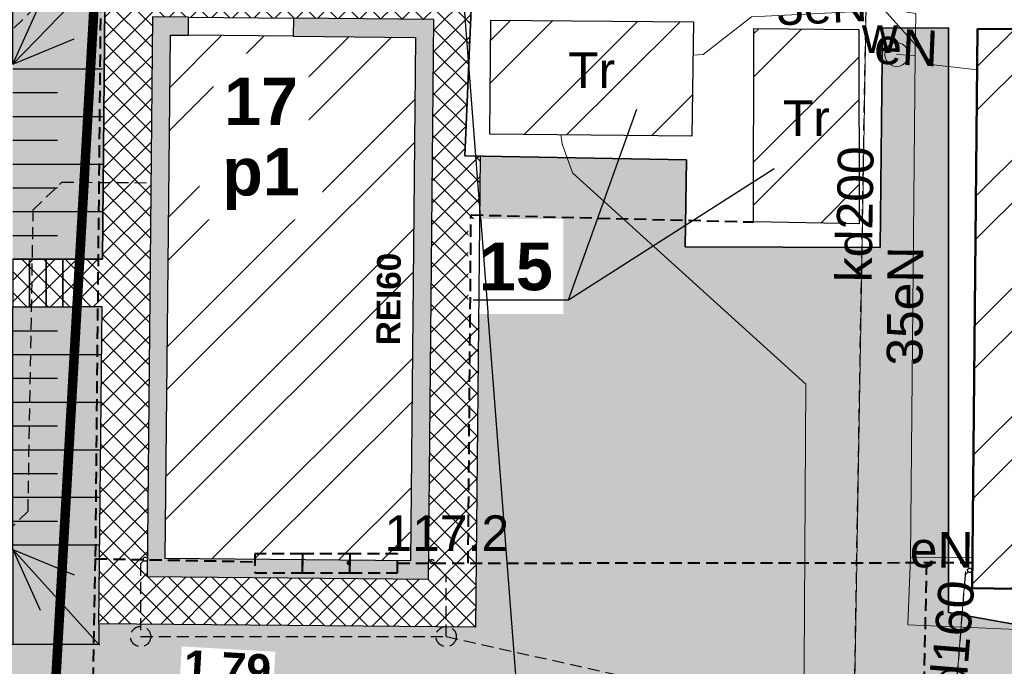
# Model space of a CAD drawing. Header units: millimetres. Extents: x -62780 to 1772512, y -757464 to -52755.
# Tile 44 of 65: x 1692145 to 1692166, y -495842 to -495829. Entities that reach past the tile are written whole.
import ezdxf
from ezdxf.enums import TextEntityAlignment as Align

# ---------------------------------------------------------------- set-up
doc = ezdxf.new("R2010")
doc.units = ezdxf.units.MM
doc.linetypes.add('DASHED', pattern=[19.049999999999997, 12.7, -6.35])
for name, color, linetype in [('AAA Cienka linia', 11, 'Continuous'), ('AAA Opis', 2, 'Continuous'), ('AAA Przerywana', 8, 'DASHED'), ('AAA Widok', 2, 'Continuous')]:
    doc.layers.add(name, color=color, linetype=linetype)
for name, color, linetype, lineweight, true_color in [('EGBB01', 7, 'Continuous', 50, 0x0a0909), ('EGBD03', 7, 'Continuous', 18, 0x008000), ('KTKR01', 7, 'Continuous', 25, 0x0a0909), ('RTPW01', 7, 'Continuous', 13, 0x0a0909), ('RTPW01_O', 7, 'Continuous', 13, 0x0a0909), ('SUPE03', 1, 'Continuous', 18, 0xff0000), ('SUPE04', 1, 'Continuous', 18, 0xff0000), ('SUPE04_O', 1, 'Continuous', 18, 0xff0000), ('SUPK01', 7, 'Continuous', 18, 0x803300), ('SUPK01_O', 7, 'Continuous', 18, 0x803300), ('SUPW01', 5, 'Continuous', 18, 0x0000ff), ('SUUS12', 7, 'Continuous', 25, 0x0a0909), ('SUUS12_O', 7, 'Continuous', 25, 0x0a0909), ('SUUS25_O', 7, 'Continuous', 5, 0x0a0909)]:
    doc.layers.add(name, color=color, linetype=linetype, lineweight=lineweight, true_color=true_color)
for name, color, linetype, lineweight in [('EN_kanalizacja', 34, 'Continuous', 30), ('EN_osad nadmierny', 214, 'Continuous', 30), ('EN_powietrze', 21, 'Continuous', 30), ('POSTER_trasy_kablowe', 1, 'Continuous', 30), ('SUSM', 7, 'Continuous', 18), ('SUUS25', 18, 'Continuous', 13)]:
    doc.layers.add(name, color=color, linetype=linetype, lineweight=lineweight)
doc.styles.add('Arial', font='arial.ttf')
doc.styles.add('Arial B', font='arialbd.ttf')
doc.styles.get("Standard").update_dxf_attribs({"font": 'simplex.shx', "width": 0.8})
doc.dimstyles.new('1 do 5', dxfattribs={"dimscale": 0.5, "dimtxt": 2.25, "dimasz": 2.5, "dimexe": 1.25, "dimexo": 0.625, "dimtad": 1, "dimdec": 1, "dimrnd": 0.5, "dimtxsty": 'Standard', "dimblk": 'OBLIQUE', "dimcen": 2.5, "dimclrd": 256, "dimclre": 256, "dimclrt": 2, "dimadec": 0, "dimazin": 0, "dimtfac": 1, "dimtdec": 1, "dimtmove": 0, "dimatfit": 3, "dimldrblk": 'OBLIQUE', "dimfxl": 1, "dimfxlon": 1, "dimlwd": -1, "dimlwe": -1, "dimarcsym": 0})
pattern_1 = [(45, (-5721847.293843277, -6238641.709047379), (-1.347038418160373, 1.347038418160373), []), (45, (-5721846.395817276, -6238641.709047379), (-1.347038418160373, 1.347038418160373), [])]
pattern_2 = [(45, (-5721550.76750672, -6238563.80322245), (-0.2245064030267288, 0.2245064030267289), []), (135, (-5721550.76750672, -6238563.80322245), (-0.2245064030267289, -0.2245064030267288), [])]
pattern_3 = [(10.29831638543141, (1765983.030125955, -514020.0263779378), (0.2094918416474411, 0.4425997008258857), [0, -0.3860799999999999, 0, -0.4317999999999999, 0, -0.4127499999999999]), (340.2983163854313, (1765983.030125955, -514020.0263779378), (0.7274853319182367, 0.4320584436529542), [0, -0.2082799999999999, 0, -0.3479799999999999, 0, -0.13335]), (300.2983163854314, (1765982.752258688, -514019.8835632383), (0.7041679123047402, -0.3603034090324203), [0, -0.127, 0, -0.4572, 0, -0.5969]), (290.2983163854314, (1765982.752258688, -514019.8835632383), (0.7810157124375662, -0.150766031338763), [0, -0.0635, 0, -0.29972, 0, -0.3429])]

# ---------------------------------------------------------------- blocks, each defined once
blk = doc.blocks.new('GSPWPN1')
blk.add_hatch(color=0).paths.add_polyline_path([(-0.045, 0), (-0.043467, -0.011647), (-0.038971, -0.0225), (-0.03182, -0.03182), (-0.0225, -0.038971), (-0.011647, -0.043467), (0, -0.045), (0.011647, -0.043467), (0.0225, -0.038971), (0.03182, -0.03182), (0.038971, -0.0225), (0.043467, -0.011647), (0.045, 0), (0.043467, 0.011647), (0.038971, 0.0225), (0.03182, 0.03182), (0.0225, 0.038971), (0.011647, 0.043467), (0, 0.045), (-0.011647, 0.043467), (-0.0225, 0.038971), (-0.03182, 0.03182), (-0.038971, 0.0225), (-0.043467, 0.011647)])
blk = doc.blocks.new('GUPWZA1')
blk.add_hatch(color=0).paths.add_polyline_path([(-0.2, 0), (-0.193185, -0.051764), (-0.173205, -0.1), (-0.141421, -0.141421), (-0.1, -0.173205), (-0.051764, -0.193185), (0, -0.2), (0.051764, -0.193185), (0.1, -0.173205), (0.141421, -0.141421), (0.173205, -0.1), (0.193185, -0.051764), (0.2, 0), (0.193185, 0.051764), (0.173205, 0.1), (0.141421, 0.141421), (0.1, 0.173205), (0.051764, 0.193185), (0, 0.2), (-0.051764, 0.193185), (-0.1, 0.173205), (-0.141421, 0.141421), (-0.173205, 0.1), (-0.193185, 0.051764)])
blk = doc.blocks.new('GUPISL1_4')
at = {"true_color": 0xffffff}
blk.add_hatch(color=7, dxfattribs=at).paths.add_polyline_path([(-0.25, 0), (-0.241481, -0.064705), (-0.216506, -0.125), (-0.176777, -0.176777), (-0.125, -0.216506), (-0.064705, -0.241481), (0, -0.25), (0.064705, -0.241481), (0.125, -0.216506), (0.176777, -0.176777), (0.216506, -0.125), (0.241481, -0.064705), (0.25, 0), (0.241481, 0.064705), (0.216506, 0.125), (0.176777, 0.176777), (0.125, 0.216506), (0.064705, 0.241481), (0, 0.25), (-0.064705, 0.241481), (-0.125, 0.216506), (-0.176777, 0.176777), (-0.216506, 0.125), (-0.241481, 0.064705)])
at = {"color": 0}
blk.add_lwpolyline([(0, 0.25), (0.064705, 0.241481), (0.125, 0.216506), (0.176777, 0.176777), (0.216506, 0.125), (0.241481, 0.064705), (0.25, 0), (0.241481, -0.064705), (0.216506, -0.125), (0.176777, -0.176777), (0.125, -0.216506), (0.064705, -0.241481), (0, -0.25), (-0.064705, -0.241481), (-0.125, -0.216506), (-0.176777, -0.176777), (-0.216506, -0.125), (-0.241481, -0.064705), (-0.25, 0), (-0.241481, 0.064705), (-0.216506, 0.125), (-0.176777, 0.176777), (-0.125, 0.216506), (-0.064705, 0.241481)], close=True, dxfattribs=at)
blk = doc.blocks.new('zw$117')
at = {"layer": 'EGBB01', "color": 8, "linetype": 'Continuous', "lineweight": 50, "elevation": 10.26}
blk.add_lwpolyline([(-118.5065376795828, -195.693526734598), (-112.6156456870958, -195.7305666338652), (-112.7099877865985, -207.5318600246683), (-118.6199715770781, -207.4444578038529)], close=True, dxfattribs=at)
at = {"layer": 'EGBD03', "color": 8, "linetype": 'Continuous', "lineweight": 18}
for points in [[(-191.9285375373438, -250.5366837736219), (-172.9296509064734, -251.4321345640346), (-140.3397600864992, -253.0246377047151), (-130.8468813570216, -85.62427546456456), (-183.1406165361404, -75.70202900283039), (-183.2926508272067, -78.72673329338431)], [(-130.8468813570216, -85.62427546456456), (-107.6206550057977, -90.02719252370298), (-116.8520761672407, -254.0515624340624), (-140.3397600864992, -253.0246377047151)]]:
    blk.add_lwpolyline(points, close=True, dxfattribs=at)
at = {"layer": 'KTKR01', "color": 8, "linetype": 'Continuous', "lineweight": 25, "elevation": 10.18}
blk.add_lwpolyline([(-128.4125193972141, -179.909538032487), (-128.4143269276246, -180.5596696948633), (-128.5964439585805, -194.9900177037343), (-129.1256834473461, -194.9403886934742), (-129.2777996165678, -198.3584925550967), (-124.6180979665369, -198.443181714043), (-124.6513384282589, -200.2730429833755), (-120.550511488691, -200.2875577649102), (-120.5067723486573, -195.6771798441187), (-119.1163167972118, -195.6724422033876), (-119.1193854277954, -207.9555139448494), (-110.9837040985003, -209.4137049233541), (-103.0562826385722, -216.2794887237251), (-98.62439834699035, -215.6898554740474), (-97.99700077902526, -214.7410108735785), (-96.13856473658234, -215.4049437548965), (-94.21686323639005, -215.8899798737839), (-92.19990025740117, -216.0866723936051), (-90.17821489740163, -216.0233836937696), (-88.19180459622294, -215.6993869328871)], dxfattribs=at)
at = {"layer": 'SUPE03', "color": 8, "linetype": 'Continuous', "lineweight": 18, "elevation": 10.18}
blk.add_lwpolyline([(-83.78840236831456, -100.4901013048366), (-78.39312830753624, -111.2908199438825), (-78.36317213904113, -152.0416916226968), (-78.37814749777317, -190.8613058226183), (-76.17038695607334, -195.9727155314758), (-76.4704161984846, -203.6792366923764), (-76.91249093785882, -208.1923618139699), (-79.28169600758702, -213.6207151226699), (-79.9732666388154, -214.7984542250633), (-80.96646196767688, -215.5105947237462), (-84.9810764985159, -217.3581391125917), (-88.28558458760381, -217.558159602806), (-104.558174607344, -216.9123640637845), (-110.4184355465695, -211.3344656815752), (-122.1622237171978, -211.3710969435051), (-122.1130905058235, -203.1598972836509), (-127.0137574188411, -198.7197227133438), (-127.2326625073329, -198.1055891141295), (-127.2592093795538, -197.9150583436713)], dxfattribs=at)
at = {"layer": 'SUPE04', "color": 8, "linetype": 'Continuous', "lineweight": 18, "elevation": 10.18}
for points in [[(-120.299701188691, -195.290843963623), (-123.253144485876, -195.4372186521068), (-124.2677933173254, -196.228983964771), (-124.478143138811, -196.2451660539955)], [(-120.299701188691, -195.290843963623), (-119.8010048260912, -195.3699250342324), (-119.816989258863, -196.2498583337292), (-119.9184442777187, -206.7906983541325), (-119.9742352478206, -208.2100464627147), (-111.6185863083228, -208.5719549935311)], [(-119.816989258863, -196.2498583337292), (-120.2067825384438, -196.232771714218)], [(-119.9184442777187, -206.7906983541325), (-118.6083466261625, -206.8045058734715)]]:
    blk.add_lwpolyline(points, dxfattribs=at)
at = {"layer": 'SUPK01', "color": 8, "linetype": 'Continuous', "lineweight": 18, "elevation": 10.18}
for points in [[(-109.2925228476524, -210.4747024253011), (-112.3030557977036, -210.4600009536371), (-119.0228062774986, -210.3478789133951), (-121.1014016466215, -210.2400836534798), (-120.7445042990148, -188.9411492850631), (-118.1599931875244, -185.9773546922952)], [(-119.0228062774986, -210.3478789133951), (-118.7636045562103, -207.091758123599)]]:
    blk.add_lwpolyline(points, dxfattribs=at)
at = {"layer": 'SUPW01', "color": 8, "linetype": 'Continuous', "lineweight": 18, "elevation": 10.18}
blk.add_lwpolyline([(-122.812252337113, -173.9197741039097), (-122.7127947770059, -174.5017283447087), (-122.7525746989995, -176.6915597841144), (-122.8842299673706, -186.1415619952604), (-122.9376238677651, -189.6314772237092), (-122.8912147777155, -192.583069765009), (-119.4304655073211, -196.4469313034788), (-118.5121594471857, -196.5536433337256)], dxfattribs=at)
at = {"layer": 'SUUS12', "color": 8, "linetype": 'Continuous', "lineweight": 25, "elevation": 10.23}
for points in [[(-124.5090222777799, -197.9450369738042), (-128.7494773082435, -197.9079779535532), (-128.7258817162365, -195.5077972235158), (-124.4754275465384, -195.5450375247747)], [(-120.9915821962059, -199.7894169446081), (-123.2114397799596, -199.7490725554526), (-123.2076887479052, -195.6881083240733), (-120.9974674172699, -195.7082721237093)]]:
    blk.add_lwpolyline(points, close=True, dxfattribs=at)
at = {"layer": 'RTPW01', "color": 8, "linetype": 'Continuous', "lineweight": 13}
blk.add_blockref('GSPWPN1', (-131.7146745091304, -206.9126965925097, 10.2), dxfattribs=at)
at = {"layer": 'SUSM', "color": 8, "linetype": 'Continuous', "lineweight": 18}
blk.add_blockref('GUPISL1_4', (-120.2067825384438, -196.232771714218, 10.24), dxfattribs=at)
at = {"layer": 'SUUS25', "color": 8, "linetype": 'Continuous', "lineweight": 5}
blk.add_blockref('GUPWZA1', (-119.4304655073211, -196.4469313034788, 10.24), dxfattribs=at)
at = {"layer": 'RTPW01_O', "color": 8, "linetype": 'Continuous', "lineweight": 0, "style": 'Arial'}
blk.add_text('117.2', height=0.75, dxfattribs=at).set_placement((-130.9646745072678, -206.6626965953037, 10.8))
at = {"layer": 'SUPE04_O', "color": 8, "linetype": 'Continuous', "lineweight": 0, "style": 'Arial'}
for s, rotation, p in [('3eN', 2.837277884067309, (-121.7659310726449, -195.575728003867, 10.8)), ('eN', 357.4900420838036, (-120.0211681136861, -196.4530681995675, 10.8)), ('35eN', 89.44855716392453, (-119.6557700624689, -201.5223182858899, 10.8)), ('eN', 359.3961646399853, (-119.2656292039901, -207.0095468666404, 10.8))]:
    blk.add_text(s, height=0.75, rotation=rotation, dxfattribs=at).set_placement(p, align=Align.CENTER)
at = {"layer": 'SUPK01_O', "color": 8, "linetype": 'Continuous', "lineweight": 0, "style": 'Arial'}
for s, rotation, p in [('kd200', 89.04000256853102, (-120.7110262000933, -199.5941676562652, 10.8)), ('kd160', 85.44857981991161, (-118.6819172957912, -208.7366380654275, 10.8))]:
    blk.add_text(s, height=0.75, rotation=rotation, dxfattribs=at).set_placement(p, align=Align.CENTER)
at = {"layer": 'SUUS12_O', "color": 8, "linetype": 'Continuous', "lineweight": 0, "style": 'Arial'}
for p in [(-126.612452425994, -196.9384406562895, 10.8), (-122.1015109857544, -197.9456788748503, 10.8)]:
    blk.add_text('Tr', height=0.75, dxfattribs=at).set_placement(p, align=Align.CENTER)
at = {"layer": 'SUUS25_O', "color": 8, "linetype": 'Continuous', "lineweight": 0, "style": 'Arial'}
blk.add_text('w', height=0.75, dxfattribs=at).set_placement((-120.1804655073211, -196.1969313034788, 10.8), align=Align.RIGHT)
blk = doc.blocks.new('zw$D6A4')
at = {"layer": 'AAA Cienka linia', "lineweight": -3}
blk.add_hatch(color=7, dxfattribs=at).paths.add_polyline_path([(-11.76000000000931, 0), (-11.76000000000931, -2.950000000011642), (-11.37999999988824, -2.950000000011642), (-11.37999999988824, -0.3800000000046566), (-0.3799999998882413, -0.3800000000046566), (-0.3799999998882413, -5.529999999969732), (-11.37999999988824, -5.529999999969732), (-11.37999999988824, -5.149999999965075), (-11.76000000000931, -5.149999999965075), (-11.76000000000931, -5.909999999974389), (0, -5.909999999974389), (0, 0)])
at = {"layer": 'AAA Widok'}
blk.add_hatch(color=7, dxfattribs=at).paths.add_polyline_path([(-12.75999999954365, -3.549999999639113), (-12.25999999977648, -4.049999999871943), (-12.75999999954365, -4.549999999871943)])
at = {"layer": 'AAA Cienka linia', "color": 7, "lineweight": -2}
for points in [[(-11.76000000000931, 0), (-11.76000000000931, -2.950000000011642), (-11.37999999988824, -2.950000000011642), (-11.37999999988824, -0.3800000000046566), (-0.3799999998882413, -0.3800000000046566), (-0.3799999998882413, -5.529999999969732), (-11.37999999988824, -5.529999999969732), (-11.37999999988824, -5.149999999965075), (-11.76000000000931, -5.149999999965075), (-11.76000000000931, -5.909999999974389), (0, -5.909999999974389), (0, 0)], [(-11.76000000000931, -2.950000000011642), (-11.37999999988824, -2.950000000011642), (-11.37999999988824, -5.149999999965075), (-11.76000000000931, -5.149999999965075)]]:
    blk.add_lwpolyline(points, close=True, dxfattribs=at)
at = {"layer": 'AAA Widok', "color": 7}
blk.add_lwpolyline([(-12.75999999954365, -3.549999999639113), (-12.25999999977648, -4.049999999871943), (-12.75999999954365, -4.549999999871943)], close=True, dxfattribs=at)
at = {"layer": 'AAA Opis', "color": 7, "insert": (-5.879999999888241, -0.8903580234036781), "char_height": 0.5, "width": 6.326449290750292, "attachment_point": 5, "rotation": 179.99999999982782, "style": 'Arial B'}
blk.add_mtext('REI60', dxfattribs=at)
blk = doc.blocks.new('_OBLIQUE')
at = {"color": 0, "linetype": 'ByBlock', "lineweight": -2}
blk.add_line((-0.5, -0.5), (0.5, 0.5), dxfattribs=at)
blk = doc.blocks.new('*D194')
for p, q in [((1692146.058326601, -495842.3429412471), (1692146.020110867, -495843.0168585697)), ((1692147.844580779, -495842.4442341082), (1692147.806365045, -495843.1181514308)), ((1692147.827596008, -495842.7437529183), (1692146.041341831, -495842.6424600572)), ((1692147.827596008, -495842.7437529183), (1692150.665005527, -495842.9046534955))]:
    blk.add_line(p, q)
at = {"layer": 'Defpoints', "color": 0, "lineweight": -3}
for p in [(1692146.183336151, -495840.1384538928), (1692147.969590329, -495840.2397467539), (1692146.041341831, -495842.6424600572)]:
    blk.add_point(p, dxfattribs=at)
at = {"xscale": 0.75, "yscale": 0.75, "zscale": 0.75}
for p, rotation in [((1692146.041341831, -495842.6424600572), 176.7544123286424), ((1692147.827596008, -495842.7437529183), 356.7544123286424)]:
    blk.add_blockref('_OBLIQUE', p, dxfattribs=dict(at, rotation=rotation))
at = {"color": 1, "insert": (1692149.654762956, -495842.2447365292), "char_height": 0.6749999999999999, "attachment_point": 5, "rotation": 356.75441232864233, "style": 'Arial B', "bg_fill": 3, "box_fill_scale": 1.1, "bg_fill_color": 257, "bg_fill_transparency": 0}
blk.add_mtext('1,79', dxfattribs=at)
blk = doc.blocks.new('zw$E6E9')
at = {"layer": 'EN_kanalizacja', "linetype": 'DASHED', "ltscale": 0.02}
for p, q in [((63.82331915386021, -176.3678439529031, 10.18), (64.21169480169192, -153.2601743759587, 10.17747029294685)), ((48.90049116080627, -173.5919648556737, 10.21), (48.83113144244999, -173.6589447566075, 10.21)), ((48.83113144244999, -173.6589447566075, 10.21), (48.83113144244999, -175.1866632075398, 10.20999999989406)), ((54.95311736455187, -173.613815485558, 10.21), (55.24811903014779, -173.9121817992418, 10.21)), ((66.21121969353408, -173.8270907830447, 10.24), (66.14303949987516, -173.8952709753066, 10.24)), ((55.24811903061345, -175.1866632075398, 10.10000000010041), (55.24811903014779, -173.9121817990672, 10.1)), ((66.14488895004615, -173.8967079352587, 10.08), (65.89186825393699, -177.0751823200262, 10.08)), ((48.83113144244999, -175.1866632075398, 10.20999999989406), (55.24811903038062, -175.186663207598, 10.10000000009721)), ((55.24811903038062, -175.186663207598, 10.10000000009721), (63.20601574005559, -176.9670107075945, 10.08))]:
    blk.add_line(p, q, dxfattribs=at)
for centre, radius in [((48.93286145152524, -173.5607052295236, 10.21), 0.045), ((54.95311736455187, -173.6138154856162, 10.21), 0.045), ((66.2430394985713, -173.7952709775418, 10.24), 0.045), ((48.83113144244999, -175.1866632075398, 10.20999999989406), 0.2125), ((55.24811903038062, -175.186663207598, 10.10000000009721), 0.2125)]:
    blk.add_circle(centre, radius, dxfattribs=at)
at = {"layer": 'EN_osad nadmierny', "linetype": 'DASHED', "ltscale": 0.02}
blk.add_line((45.6320010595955, -162.9291889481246, 10.23999999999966), (49.98145519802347, -158.6945700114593, 10.23999999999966), dxfattribs=at)
at = {"layer": 'EN_powietrze', "linetype": 'DASHED', "ltscale": 0.02}
for p, q in [((46.5765239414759, -166.221017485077, 10.24), (47.17701170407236, -165.6411331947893, 10.23000000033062)), ((47.17701170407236, -165.6411331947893, 10.23000000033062), (49.0644937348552, -165.6530010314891, 10.23000000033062)), ((46.46733977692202, -172.5535346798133, 10.24), (46.5765239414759, -166.2210174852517, 10.24)), ((46.46733977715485, -172.5535346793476, 10.24), (41.18522959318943, -177.6544091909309, 10.24))]:
    blk.add_line(p, q, dxfattribs=at)
at = {"layer": 'POSTER_trasy_kablowe', "linetype": 'DASHED', "lineweight": 40, "ltscale": 0.02}
for p, q in [((48.02747565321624, -158.0090820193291), (47.87744577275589, -173.5510920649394)), ((55.71007745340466, -173.6438158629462, 10.23), (55.7693247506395, -166.3284657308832, 10.2601055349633)), ((55.76932475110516, -166.3284657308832, 10.23), (61.70323472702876, -166.4763759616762, 10.23)), ((47.87744577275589, -173.5510920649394), (47.76905178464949, -179.4243081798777)), ((65.33498992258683, -173.6336344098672), (65.19817304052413, -179.8254443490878, 10.08))]:
    blk.add_line(p, q, dxfattribs=at)
for points in [[(51.22802333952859, -173.8453836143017), (52.22802333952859, -173.8453836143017), (52.22802333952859, -173.4453836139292), (51.22802333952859, -173.4453836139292)], [(52.22802333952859, -173.8453836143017), (53.22802333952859, -173.8453836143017), (53.22802333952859, -173.4453836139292), (52.22802333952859, -173.4453836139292)], [(53.22802333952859, -173.8453836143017), (54.22802333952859, -173.8453836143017), (54.22802333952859, -173.4453836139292), (53.22802333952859, -173.4453836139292)]]:
    blk.add_lwpolyline(points, close=True, dxfattribs=at)
for points in [[(47.87744577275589, -173.5510920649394), (51.22802333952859, -173.6144045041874)], [(54.22802333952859, -173.6453836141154), (66.29990741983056, -173.6326136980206)]]:
    blk.add_lwpolyline(points, dxfattribs=at)
blk = doc.blocks.new('rwfdfsd')
at = {"layer": 'AAA Widok', "color": 107}
for points, elevation in [([(1692145.150995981, -495835.0747170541), (1692146.092439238, -495835.0747170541)], 10.23), ([(1692145.150995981, -495835.5747170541), (1692147.014576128, -495835.5747170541)], 10.23), ([(1692145.150995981, -495836.0747170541), (1692146.092439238, -495836.0747170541)], 10.23), ([(1692145.150995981, -495836.5747170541), (1692147.004922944, -495836.5747170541)], 10.23), ([(1692145.150995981, -495837.0747170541), (1692146.092439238, -495837.0747170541)], 10.23), ([(1692145.150995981, -495837.5747170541), (1692146.99526976, -495837.5747170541)], 10.23), ([(1692145.150995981, -495838.0747170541), (1692146.092439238, -495838.0747170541)], 10.23), ([(1692145.150995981, -495838.5747170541), (1692146.985616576, -495838.5747170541)], 10.23), ([(1692145.150995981, -495839.0747170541), (1692146.092439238, -495839.0747170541)], 10.23), ([(1692145.150995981, -495839.5747170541), (1692146.975963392, -495839.5747170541)], 10.23), ([(1692142.245697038, -495839.6747170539), (1692143.471070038, -495841.6678180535)], 10.18), ([(1692143.150995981, -495839.6747170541), (1692143.150995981, -495841.1472092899)], 10.23), ([(1692143.650995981, -495839.6747170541), (1692143.650995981, -495840.6712675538)], 10.23), ([(1692144.150995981, -495839.6747170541), (1692144.150995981, -495841.6678180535)], 10.23), ([(1692144.650995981, -495839.6747170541), (1692144.650995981, -495840.6712675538)], 10.23), ([(1692145.150995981, -495839.6747170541), (1692146.968893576, -495841.6786288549)], 10.23), ([(1692145.150995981, -495839.6747170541), (1692146.441024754, -495840.2062382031)], 10.23), ([(1692145.150995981, -495839.6747170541), (1692145.150995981, -495841.6678180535)], 10.23), ([(1692145.150995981, -495839.6747170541), (1692145.725169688, -495840.9463355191)], 10.23), ([(1692141.926797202, -495840.4689095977), (1692142.704681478, -495840.9364127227)], 10.23), ([(1692141.719650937, -495840.9277669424), (1692143.355697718, -495841.9110198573)], 10.23), ([(1692141.498984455, -495841.3784987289), (1692142.272198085, -495841.8431948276)], 10.23), ([(1692141.264906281, -495841.8211701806), (1692142.894547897, -495842.8005736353)], 10.23), ([(1692141.017484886, -495842.2558224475), (1692141.788914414, -495842.7194463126)], 10.23), ([(1692140.756749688, -495842.6824732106), (1692142.385655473, -495843.6614344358)], 10.23), ([(1692140.482691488, -495843.1011169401), (1692141.255163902, -495843.5653675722)], 10.23), ([(1692140.195262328, -495843.5117248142), (1692141.829078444, -495844.4936371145)], 10.23), ([(1692139.894374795, -495843.9142442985), (1692140.670751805, -495844.3808415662)], 10.23), ([(1692139.579900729, -495844.308598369), (1692141.224429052, -495845.2969486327)], 10.23), ([(1692139.251669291, -495844.6946843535), (1692140.034944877, -495845.1654276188)], 10.23), ([(1692137.205157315, -495845.9408659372), (1692138.111151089, -495845.0348721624)], 10.23), ([(1692138.909464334, -495845.0723723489), (1692140.570855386, -495846.0708569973)], 10.23), ([(1692137.003270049, -495846.849859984), (1692138.535415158, -495845.4591362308)], 10.23), ([(1692138.535415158, -495845.4591362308), (1692137.962265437, -495846.6687397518)], 10.23), ([(1692138.535415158, -495845.4591362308), (1692138.385893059, -495848.138041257)], 10.23), ([(1692138.535415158, -495845.4591362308), (1692139.643559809, -495846.0969095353)], 10.23), ([(1692138.535415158, -495845.4591362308), (1692139.782645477, -495846.8981889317)], 10.23), ([(1692138.535415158, -495845.4591362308), (1692138.92215484, -495846.685494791)], 10.23)]:
    blk.add_lwpolyline(points, dxfattribs=dict(at, elevation=elevation))
blk.add_lwpolyline([(1692146.959984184, -495841.2300474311), (1692146.955758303, -495841.6678180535), (1692143.471070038, -495841.6678180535, -0.1158305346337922), (1692138.385893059, -495848.138041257), (1692136.233853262, -495846.137540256)], format="xyb", dxfattribs=at)
blk = doc.blocks.new('24r2rewf')
at = {"layer": 'AAA Cienka linia', "color": 4, "lineweight": -3, "elevation": 10.23}
blk.add_lwpolyline([(1692141.650995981, -495829.4747170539), (1692141.650995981, -495828.4781665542)], dxfattribs=at)
at = {"layer": 'AAA Widok', "color": 107}
blk.add_lwpolyline([(1692140.58072405, -495827.1716771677), (1692142.817520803, -495827.4747170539), (1692147.092805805, -495827.4706884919)], dxfattribs=at)
at = {"layer": 'AAA Widok', "color": 107, "elevation": 10.23}
for points in [[(1692141.150995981, -495828.4169955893), (1692141.150995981, -495827.2489372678)], [(1692142.150995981, -495829.4747170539), (1692142.150995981, -495827.3844166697)], [(1692143.150995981, -495829.4747170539), (1692143.150995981, -495827.4816160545)], [(1692144.150995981, -495829.4747170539), (1692144.150995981, -495827.4816160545)], [(1692145.150995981, -495829.4747170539), (1692147.092805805, -495827.4706884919)], [(1692145.150995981, -495829.4747170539), (1692145.150995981, -495827.4816160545)], [(1692145.150995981, -495829.4747170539), (1692145.725169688, -495828.2030985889)], [(1692141.650995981, -495829.4747170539), (1692141.650995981, -495828.4781665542)], [(1692142.650995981, -495829.4747170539), (1692142.650995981, -495828.4781665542)], [(1692143.650995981, -495829.4747170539), (1692143.650995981, -495828.4781665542)], [(1692144.650995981, -495829.4747170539), (1692144.650995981, -495828.4781665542)], [(1692145.150995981, -495829.4747170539), (1692146.441024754, -495828.943195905)], [(1692145.150995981, -495829.5747170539), (1692147.033882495, -495829.5747170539)], [(1692145.150995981, -495830.0747170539), (1692146.092439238, -495830.0747170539)], [(1692145.150995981, -495830.5747170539), (1692147.033882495, -495830.5747170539)], [(1692145.150995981, -495831.0747170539), (1692146.092439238, -495831.0747170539)], [(1692145.150995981, -495831.5747170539), (1692147.033882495, -495831.5747170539)], [(1692145.150995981, -495832.0747170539), (1692146.092439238, -495832.0747170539)], [(1692145.150995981, -495832.5747170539), (1692147.033882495, -495832.5747170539)], [(1692145.150995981, -495833.0747170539), (1692146.092439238, -495833.0747170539)]]:
    blk.add_lwpolyline(points, dxfattribs=at)

msp = doc.modelspace()

# ---------------------------------------------------------------- hatches: boundary and pattern name
h = msp.add_hatch()
h.set_pattern_fill('ANSI37', color=8, scale=0.1, style=0)
h.set_pattern_definition(pattern_2)
h.paths.add_polyline_path([(1692148.131370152, -495823.4805275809), (1692155.378761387, -495823.5504879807), (1692155.322210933, -495828.03135791), (1692154.792971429, -495827.9817301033), (1692154.64085526, -495831.3998339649), (1692154.965188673, -495831.4057286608), (1692154.869615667, -495841.3064005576), (1692146.959984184, -495841.2300474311), (1692147.024229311, -495834.5747170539), (1692146.498885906, -495834.573951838), (1692146.550995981, -495833.5747170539), (1692147.033882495, -495833.5747170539), (1692147.092805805, -495827.4706884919), (1692148.092759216, -495827.480341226)])
h.paths.add_polyline_path([(1692148.083106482, -495828.4802946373), (1692153.992831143, -495828.5373422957), (1692153.87931499, -495840.2967944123), (1692147.969590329, -495840.2397467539)], flags=16)
h = msp.add_hatch()
h.set_pattern_fill('ANSI32', color=150, scale=0.2, style=0)
h.set_pattern_definition(pattern_1)
h.paths.add_polyline_path([(1692155.192773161, -495828.5491386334), (1692159.44322733, -495828.5863789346), (1692159.409632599, -495830.9863783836), (1692155.169177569, -495830.9493193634)])
h = msp.add_hatch()
h.set_pattern_fill('ANSI32', color=150, scale=0.2, style=0)
h.set_pattern_definition(pattern_1)
h.paths.add_polyline_path([(1692160.710966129, -495828.7294497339), (1692162.921187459, -495828.7496135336), (1692162.927072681, -495832.8307583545), (1692160.707215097, -495832.7904139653)])
h = msp.add_hatch()
h.set_pattern_fill('ANSI32', color=150, scale=0.2, style=0)
h.set_pattern_definition(pattern_1)
h.paths.add_polyline_path([(1692165.412117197, -495828.7348681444), (1692171.30300919, -495828.7719080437), (1692171.20866709, -495840.5732014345), (1692165.2986833, -495840.4857992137)])
h = msp.add_hatch()
h.set_pattern_fill('ANSI37', color=8, scale=0.1, style=0)
h.set_pattern_definition(pattern_2)
h.paths.add_polyline_path([(1692145.500995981, -495834.5747170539), (1692145.850995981, -495834.5747170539), (1692145.850995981, -495833.5747170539), (1692145.500995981, -495833.5747170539)])
h.paths.add_polyline_path([(1692145.850995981, -495834.5747170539), (1692146.200995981, -495834.5747170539), (1692146.200995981, -495833.5747170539), (1692145.850995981, -495833.5747170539)])
h.paths.add_polyline_path([(1692146.200995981, -495834.5747170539), (1692146.498885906, -495834.573951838), (1692146.550995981, -495833.5747170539), (1692146.200995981, -495833.5747170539)])
h.paths.add_polyline_path([(1692145.150995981, -495834.5747170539), (1692145.500995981, -495834.5747170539), (1692145.500995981, -495833.5747170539), (1692145.150995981, -495833.5747170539)])
at = {"layer": 'AAA Widok'}
h = msp.add_hatch(dxfattribs=at)
h.set_pattern_fill('AR-SAND', color=107, scale=0.01, angle=332.7983163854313, style=0)
h.set_pattern_definition(pattern_3)
h.paths.add_polyline_path([(1692145.150995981, -495833.5747170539), (1692146.555550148, -495833.5747170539), (1692147.949182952, -495808.9995844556), (1692142.312969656, -495808.4507809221), (1692141.83398037, -495812.6440380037), (1692120.36398037, -495810.2040380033), (1692122.66398037, -495790.2440380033), (1692144.11398037, -495792.6840380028), (1692142.916183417, -495803.1700148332), (1692145.07398037, -495803.3640380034), (1692144.833980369, -495805.6840380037), (1692147.72234295, -495805.8876660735), (1692147.894043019, -495799.1890974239), (1692148.50498856, -495799.1977165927), (1692148.515392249, -495799.0148059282), (1692148.277469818, -495799.0060179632), (1692148.31433534, -495796.4260380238), (1692147.345963, -495796.2595911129), (1692145.348342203, -495796.162081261), (1692145.28940901, -495794.4505799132), (1692145.031406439, -495793.2355866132), (1692144.688504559, -495792.289118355), (1692144.016532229, -495791.2866570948), (1692143.1791208, -495790.5812646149), (1692142.388618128, -495790.0467673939), (1692141.424675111, -495789.6991657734), (1692140.09639571, -495789.5850028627), (1692134.338038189, -495789.4103303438), (1692127.433390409, -495789.2898374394), (1692120.528742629, -495789.1693445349, -0.02535773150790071), (1692120.447250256, -495789.1637819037, 0.3960580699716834), (1692119.87897425, -495789.6976691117), (1692119.870634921, -495791.2579069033), (1692118.703719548, -495809.7913350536), (1692120.540724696, -495811.3312052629), (1692141.406410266, -495813.7025267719), (1692140.726631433, -495819.6840233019), (1692119.860945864, -495817.3127017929), (1692118.589364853, -495817.1681904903, 0.4175088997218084), (1692111.942982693, -495822.5193317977), (1692110.582272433, -495835.8233705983), (1692112.172722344, -495835.9860386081, -0.9126074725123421), (1692141.533276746, -495829.4747170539), (1692145.150995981, -495829.4747170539)])
h = msp.add_hatch(dxfattribs=at)
h.set_pattern_fill('AR-SAND', color=107, scale=0.01, angle=332.7983163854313, style=0)
h.set_pattern_definition(pattern_3)
h.paths.add_polyline_path([(1692169.612349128, -495841.8595230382), (1692164.799269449, -495840.9968553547), (1692164.80233808, -495828.7137836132), (1692163.411882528, -495828.718521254), (1692163.368143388, -495833.3288991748), (1692159.267316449, -495833.3143843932), (1692159.30055691, -495831.4845231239), (1692154.965188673, -495831.4057286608), (1692154.869615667, -495841.3064005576), (1692146.959984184, -495841.2300474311), (1692147.024229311, -495834.5747170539), (1692146.550995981, -495834.5747170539), (1692143.578894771, -495886.0659794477), (1692167.06657871, -495887.0929038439)])
h = msp.add_hatch(dxfattribs=at)
h.set_pattern_fill('AR-SAND', color=107, scale=0.01, angle=332.7983163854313, style=0)
h.set_pattern_definition(pattern_3)
h.paths.add_polyline_path([(1692110.1473425, -495840.0758002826), (1692111.055328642, -495840.1686672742), (1692111.014371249, -495840.1973463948), (1692113.819527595, -495844.2027425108), (1692115.166130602, -495843.2598263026, 0.4532722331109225), (1692137.828308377, -495844.7520294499), (1692138.535415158, -495845.4591362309, 0.1079531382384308), (1692142.245697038, -495839.6747170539), (1692145.150995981, -495839.6747170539), (1692145.150995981, -495834.5747170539), (1692146.49887963, -495834.5739518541), (1692143.57889479, -495886.0659791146), (1692105.632260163, -495884.2210032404)])

# ---------------------------------------------------------------- linework, layer by layer
at = {"color": 40, "linetype": 'Continuous', "const_width": 0.2}
for points in [[(1692100.778038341, -495708.7433704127), (1692100.626004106, -495711.7680735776), (1692091.990117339, -495883.5780251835), (1692110.989003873, -495884.4734759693), (1692143.57889479, -495886.0659791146), (1692153.07177352, -495718.6656168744)], [(1692153.07177352, -495718.6656168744), (1692176.297999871, -495723.0685339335), (1692167.06657871, -495887.0929038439), (1692143.578959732, -495886.0659822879)]]:
    msp.add_lwpolyline(points, close=True, dxfattribs=at)
at = {"color": 0}
msp.add_lwpolyline([(1692154.818021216, -495834.4284014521), (1692156.82243654, -495834.4284014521), (1692158.256371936, -495830.4231764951)], dxfattribs=at)
at = {"layer": 'AAA Cienka linia', "color": 7, "lineweight": -2, "elevation": 10.23}
msp.add_lwpolyline([(1692145.150995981, -495833.5747170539), (1692146.555550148, -495833.5747170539), (1692147.949182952, -495808.9995844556), (1692142.312969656, -495808.4507809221)], dxfattribs=at)
at = {"layer": 'AAA Cienka linia', "color": 7, "lineweight": -2}
for points, elevation in [([(1692155.192773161, -495828.5491386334), (1692159.44322733, -495828.5863789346), (1692159.409632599, -495830.9863783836), (1692155.169177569, -495830.9493193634)], 10.23), ([(1692160.710966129, -495828.7294497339), (1692162.921187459, -495828.7496135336), (1692162.927072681, -495832.8307583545), (1692160.707215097, -495832.7904139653)], 10.23), ([(1692165.412117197, -495828.7348681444), (1692171.30300919, -495828.7719080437), (1692171.20866709, -495840.5732014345), (1692165.2986833, -495840.4857992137)], 10.26), ([(1692145.150995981, -495834.5747170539), (1692145.500995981, -495834.5747170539), (1692145.500995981, -495833.5747170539), (1692145.150995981, -495833.5747170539)], 10.23), ([(1692145.500995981, -495834.5747170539), (1692145.850995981, -495834.5747170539), (1692145.850995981, -495833.5747170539), (1692145.500995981, -495833.5747170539)], 10.23), ([(1692145.850995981, -495834.5747170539), (1692146.200995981, -495834.5747170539), (1692146.200995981, -495833.5747170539), (1692145.850995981, -495833.5747170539)], 10.23), ([(1692146.200995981, -495834.5747170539), (1692146.498885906, -495834.573951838), (1692146.550995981, -495833.5747170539), (1692146.200995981, -495833.5747170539)], 10.23)]:
    msp.add_lwpolyline(points, close=True, dxfattribs=dict(at, elevation=elevation))

# ---------------------------------------------------------------- block references
msp.add_blockref('zw$117', (1692283.918654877, -495633.0413414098), dxfattribs=at)
at = {"layer": 'AAA Cienka linia', "color": 4}
msp.add_blockref('24r2rewf', (0, 0), dxfattribs=at)
at = {"layer": 'AAA Cienka linia', "color": 4, "lineweight": -3, "rotation": 269.4469304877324}
msp.add_blockref('zw$D6A4', (1692153.87931499, -495840.2967944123, 10.23), dxfattribs=at)

# ---------------------------------------------------------------- next in the draw order: texts
at = {"layer": 'AAA Opis', "color": 0, "insert": (1692155.715741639, -495833.7330818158), "char_height": 1, "width": 0.9951270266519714, "attachment_point": 5, "style": 'Arial B', "bg_fill": 2}
msp.add_mtext('15', dxfattribs=at)

# ---------------------------------------------------------------- next in the draw order: hatches: boundary and pattern name
h = msp.add_hatch()
h.set_pattern_fill('ANSI32', color=212, scale=0.2, style=0)
h.set_pattern_definition([(45, (-5721750.126178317, -6238576.517913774), (-1.347038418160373, 1.347038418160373), []), (45, (-5721749.228152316, -6238576.517913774), (-1.347038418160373, 1.347038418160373), [])])
h.paths.add_polyline_path([(1692148.353240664, -495839.8634324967), (1692148.459420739, -495828.8639449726), (1692148.839403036, -495828.8676130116), (1692151.03930054, -495828.8888490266), (1692153.609180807, -495828.9136565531), (1692153.503000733, -495839.9131440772)])
h.paths.add_polyline_path([(1692152.652656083, -495835.4602366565), (1692153.418479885, -495835.4676292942), (1692153.438856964, -495833.3567112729), (1692152.673033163, -495833.3493186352)], flags=24)
h.paths.add_polyline_path([(1692149.931734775, -495836.6996208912), (1692149.919741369, -495837.9420510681), (1692151.973883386, -495837.9618800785), (1692151.985876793, -495836.7194499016)], flags=24)
h.paths.add_polyline_path([(1692151.065178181, -495835.7222659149), (1692152.307608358, -495835.7342593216), (1692152.333339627, -495833.0686860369), (1692151.09090945, -495833.05669263)], flags=24)
h.paths.add_polyline_path([(1692149.422167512, -495829.5041784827), (1692149.422167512, -495831.0103176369), (1692151.305523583, -495831.0103176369), (1692151.305523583, -495829.5041784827)], flags=24)
h.paths.add_polyline_path([(1692149.389766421, -495830.9259095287), (1692149.389766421, -495832.8454183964), (1692151.337924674, -495832.8454183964), (1692151.337924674, -495830.9259095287)], flags=24)
h.paths.add_polyline_path([(1692152.879798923, -495838.7627010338), (1692152.879798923, -495839.8923053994), (1692155.708925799, -495839.8923053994), (1692155.708925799, -495838.7627010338)], flags=24)

# ---------------------------------------------------------------- next in the draw order: linework, layer by layer
at = {"color": 0}
msp.add_lwpolyline([(1692154.818021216, -495834.4284014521), (1692156.82243654, -495834.4284014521), (1692161.138897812, -495831.6702047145)], dxfattribs=at)
at = {"layer": 'AAA Cienka linia', "color": 7, "lineweight": -2, "elevation": 10.18}
msp.add_lwpolyline([(1692195.726850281, -495848.7407283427), (1692193.740439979, -495849.0647251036), (1692191.718754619, -495849.1280138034), (1692189.70179164, -495848.9313212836), (1692187.78009014, -495848.4462851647), (1692185.921654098, -495847.7823522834), (1692185.29425653, -495848.7311968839), (1692180.862372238, -495849.3208301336), (1692172.934950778, -495842.4550463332), (1692164.799269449, -495840.9968553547), (1692164.80233808, -495828.7137836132), (1692163.411882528, -495828.718521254), (1692163.368143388, -495833.3288991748), (1692159.267316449, -495833.3143843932), (1692159.30055691, -495831.4845231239), (1692154.64085526, -495831.3998339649), (1692154.792971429, -495827.9817301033), (1692155.322210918, -495828.0313591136), (1692155.504327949, -495813.6010111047, -0.2093768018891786), (1692152.698695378, -495813.8701017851, -0.1102087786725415), (1692150.9371559, -495812.8278312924, -0.1367787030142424), (1692150.081362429, -495810.9318024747), (1692150.11263637, -495809.2102420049), (1692142.312969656, -495808.4507809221)], format="xyb", dxfattribs=at)
at = {"layer": 'AAA Cienka linia', "color": 150, "elevation": 10.18}
msp.add_lwpolyline([(1692154.190922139, -495822.5794205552), (1692159.949558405, -495897.3580144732)], dxfattribs=at)

# ---------------------------------------------------------------- next in the draw order: texts
at = {"layer": 'AAA Opis', "color": 0, "insert": (1692150.363845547, -495830.2572480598), "char_height": 1, "width": 0.9951270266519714, "attachment_point": 5, "style": 'Arial B', "bg_fill": 2}
msp.add_mtext('17', dxfattribs=at)
at = {"layer": 'AAA Opis', "color": 7, "insert": (1692150.363845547, -495831.8856639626), "char_height": 1, "width": 1.574275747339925, "attachment_point": 5, "style": 'Arial B', "bg_fill": 2}
msp.add_mtext('p1', dxfattribs=at)

# ---------------------------------------------------------------- next in the draw order: dimensions: what is measured, and where the dimension line sits
dim = msp.add_linear_dim(base=(1692146.041341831, -495842.6424600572), p1=(1692147.969590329, -495840.2397467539), p2=(1692146.183336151, -495840.1384538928), angle=176.7544123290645, dimstyle='1 do 5', override={"dimscale": 0.3, "dimdec": 3, "dimrnd": 0.01, "dimtxsty": 'Arial B', "dimblk": 'OBLIQUE', "dimclrt": 1, "dimtfill": 1, "dimtfillclr": 256})
dim.commit()
dim.dimension.update_dxf_attribs({"geometry": '*D194', "text_midpoint": (1692149.62069928, -495842.84543417), "dimtype": 161})

# ---------------------------------------------------------------- next in the draw order: hatches: boundary and pattern name
at = {"layer": 'AAA Widok'}
h = msp.add_hatch(dxfattribs=at)
h.set_pattern_fill('AR-SAND', color=107, scale=0.01, angle=332.7983163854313, style=0)
h.set_pattern_definition(pattern_3)
h.paths.add_polyline_path([(1692147.949148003, -495808.9995810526), (1692150.11263637, -495809.2102420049), (1692150.081362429, -495810.9318024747, 0.1367787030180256), (1692150.9371559, -495812.8278312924, 0.1102087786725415), (1692152.698695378, -495813.8701017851, 0.07945962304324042), (1692153.79429746, -495814.0453203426, 0.1277911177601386), (1692155.504327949, -495813.6010111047), (1692155.378761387, -495823.5504879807), (1692148.131370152, -495823.4805275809), (1692148.092759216, -495827.480341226), (1692147.092805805, -495827.4706884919), (1692147.033882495, -495833.5747170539), (1692146.550995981, -495833.5747170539)])

# ---------------------------------------------------------------- next in the draw order: linework, layer by layer
at = {"layer": 'AAA Cienka linia', "color": 7, "lineweight": -2}
msp.add_lwpolyline([(1692147.949148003, -495808.9995810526), (1692150.11263637, -495809.2102420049), (1692150.081362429, -495810.9318024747, 0.1367787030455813), (1692150.9371559, -495812.8278312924, 0.1102087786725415), (1692152.698695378, -495813.8701017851, 0.07945962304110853), (1692153.79429746, -495814.0453203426, 0.1277911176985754), (1692155.504327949, -495813.6010111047), (1692155.378761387, -495823.5504879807), (1692148.131370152, -495823.4805275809), (1692148.092759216, -495827.480341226), (1692147.092805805, -495827.4706884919), (1692147.033882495, -495833.5747170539), (1692146.550995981, -495833.5747170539)], format="xyb", close=True, dxfattribs=at)
msp.add_lwpolyline([(1692148.131370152, -495823.4805275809), (1692155.378761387, -495823.5504879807), (1692155.322210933, -495828.03135791), (1692154.792971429, -495827.9817301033), (1692154.64085526, -495831.3998339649), (1692154.965188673, -495831.4057286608), (1692154.869615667, -495841.3064005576), (1692146.959984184, -495841.2300474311), (1692147.024229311, -495834.5747170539), (1692146.498885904, -495834.5739518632), (1692146.550995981, -495833.5747170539), (1692147.033882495, -495833.5747170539), (1692147.092805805, -495827.4706884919), (1692148.092759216, -495827.480341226)], close=True, dxfattribs=at)
at = {"layer": 'AAA Cienka linia', "color": 7, "lineweight": -3}
msp.add_lwpolyline([(1692169.612349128, -495841.8595230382), (1692164.799269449, -495840.9968553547), (1692164.80233808, -495828.7137836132), (1692163.411882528, -495828.718521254), (1692163.368143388, -495833.3288991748), (1692159.267316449, -495833.3143843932), (1692159.30055691, -495831.4845231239), (1692154.965188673, -495831.4057286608), (1692154.869615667, -495841.3064005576), (1692146.959984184, -495841.2300474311), (1692147.024229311, -495834.5747170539), (1692146.498885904, -495834.5739518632), (1692143.578894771, -495886.0659794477), (1692167.06657871, -495887.0929038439)], close=True, dxfattribs=at)
at = {"layer": 'AAA Cienka linia', "color": 7, "lineweight": -2, "elevation": 10.18}
msp.add_lwpolyline([(1692110.1473425, -495840.0758002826), (1692111.055328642, -495840.1686672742), (1692111.014371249, -495840.1973463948), (1692113.819527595, -495844.2027425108), (1692115.166130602, -495843.2598263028, 0.4532722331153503), (1692137.828308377, -495844.7520294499), (1692138.535415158, -495845.4591362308, 0.10795313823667), (1692142.245697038, -495839.6747170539), (1692145.150995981, -495839.6747170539), (1692145.150995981, -495834.5747170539), (1692146.49887963, -495834.5739518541), (1692143.57889479, -495886.0659791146), (1692105.632260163, -495884.2210032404)], format="xyb", close=True, dxfattribs=at)
at = {"layer": 'AAA Przerywana', "color": 150, "ltscale": 0.2}
for centre in [(1692133.821031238, -495779.9022682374, 10.24), (1692154.190922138, -495822.5794205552, 10.18)]:
    msp.add_circle(centre, 75.00000000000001, dxfattribs=at)

# ---------------------------------------------------------------- next in the draw order: block references
at = {"layer": 'AAA Cienka linia', "color": 4, "lineweight": -3}
msp.add_blockref('zw$E6E9', (1692099.00398037, -495666.3140380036), dxfattribs=at)
at = {"layer": 'AAA Cienka linia', "color": 4}
msp.add_blockref('rwfdfsd', (0, 0), dxfattribs=at)

doc.saveas('drawing.dxf')
